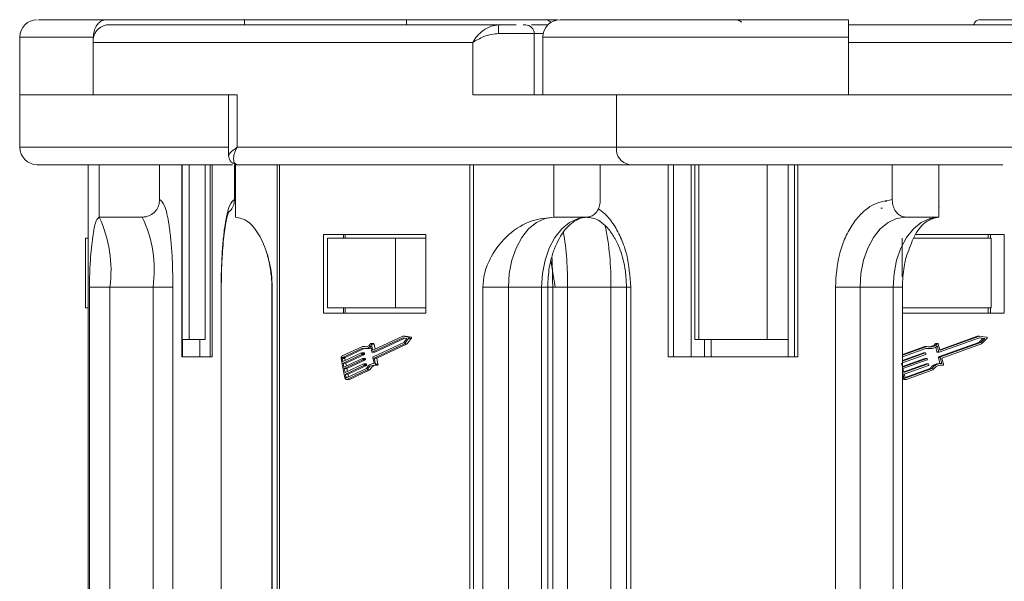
# Model space of a CAD drawing. Header units: millimetres. Extents: x 3199 to 4123, y -210 to 442.
# Tile 4 of 39: x 3502 to 3558, y -19 to 13. Entities that reach past the tile are written whole.
import ezdxf

# ---------------------------------------------------------------- set-up
doc = ezdxf.new("R2010")
doc.units = ezdxf.units.MM

msp = doc.modelspace()

# ---------------------------------------------------------------- linework, layer by layer
at = {"color": 7, "linetype": 'Continuous', "lineweight": 15}
for p, q in [((3506.58, 13.392), (3514.476, 13.392)), ((3529.018, 13.092), (3506.58, 13.092)), ((3514.476, 13.392), (3514.476, 13.092)), ((3514.476, 13.392), (3523.739, 13.392)), ((3523.739, 13.092), (3523.739, 13.392)), ((3523.739, 13.392), (3531.636, 13.392)), ((3531.747, 13.392), (3532.173, 13.392)), ((3532.173, 13.321), (3532.173, 13.392)), ((3532.173, 13.392), (3532.368, 13.392)), ((3583.522, 13.092), (3549.043, 13.092)), ((3556.545, 13.392), (3562.026, 13.392)), ((3531.049, 12.592), (3529.007, 12.592)), ((3531.049, 9.092), (3531.049, 12.592)), ((3531.049, 12.592), (3531.563, 12.592)), ((3501.608, 12.392), (3501.608, 9.092)), ((3505.82, 12.392), (3501.608, 12.392)), ((3505.82, 12.092), (3505.82, 12.392)), ((3505.82, 9.092), (3505.82, 12.092)), ((3505.82, 12.092), (3527.531, 12.092)), ((3527.531, 12.092), (3527.531, 9.092)), ((3531.543, 12.392), (3531.543, 9.092)), ((3549.043, 12.392), (3531.543, 12.392)), ((3549.043, 12.092), (3549.043, 12.392)), ((3549.043, 9.092), (3549.043, 12.092)), ((3549.043, 12.092), (3582.404, 12.092)), ((3501.608, 9.092), (3501.608, 6.092)), ((3505.82, 9.092), (3501.608, 9.092)), ((3514.046, 9.092), (3505.82, 9.092)), ((3513.564, 9.092), (3513.564, 5.589)), ((3514.046, 6.092), (3514.046, 9.092)), ((3527.531, 9.092), (3535.756, 9.092)), ((3549.043, 9.092), (3535.756, 9.092)), ((3535.756, 9.092), (3535.756, 6.092)), ((3561.682, 9.092), (3549.043, 9.092)), ((3513.564, 6.092), (3501.608, 6.092)), ((3535.756, 6.092), (3514.046, 6.092)), ((3559.682, 6.092), (3535.756, 6.092)), ((3505.523, 5.092), (3505.523, -19.408)), ((3505.529, -19.408), (3505.529, 5.092)), ((3506.155, 5.092), (3506.155, 2.092)), ((3509.614, 3.092), (3509.614, 5.092)), ((3510.885, 5.092), (3510.885, -5.908)), ((3510.897, -5.908), (3510.897, 5.092)), ((3511.297, -4.908), (3511.297, 5.092)), ((3512.215, 5.092), (3512.215, -4.908)), ((3512.227, -4.908), (3512.227, 5.092)), ((3512.499, 5.092), (3512.499, -5.908)), ((3512.627, -5.908), (3512.627, 5.092)), ((3513.898, 5.092), (3513.898, 3.092)), ((3513.955, 2.092), (3513.955, 5.092)), ((3513.955, 5.092), (3514.077, 5.092)), ((3513.995, 5.098), (3514.077, 5.092)), ((3536.515, 5.092), (3514.077, 5.092)), ((3516.338, 5.092), (3516.338, -19.408)), ((3516.483, -19.408), (3516.483, 5.092)), ((3527.372, 5.092), (3527.372, -19.408)), ((3527.57, -19.408), (3527.57, 5.092)), ((3532.177, 5.092), (3532.177, 2.092)), ((3534.834, 3.092), (3534.834, 5.092)), ((3538.723, 5.092), (3538.723, -5.908)), ((3539.019, -5.908), (3539.019, 5.092)), ((3540.041, 5.092), (3540.041, -5.908)), ((3540.234, 5.092), (3540.234, -4.908)), ((3540.475, -4.908), (3540.475, 5.092)), ((3544.38, 5.092), (3544.38, -4.908)), ((3545.573, -5.908), (3545.573, 5.092)), ((3545.945, 5.092), (3545.945, -5.908)), ((3546.132, -5.908), (3546.132, 5.092)), ((3551.538, 5.092), (3551.538, 3.092)), ((3554.196, 2.092), (3554.196, 5.092)), ((3551.23, 3.004), (3551.125, 3.004)), ((3550.982, 2.598), (3550.877, 2.598)), ((3554.229, 2.685), (3554.196, 2.624)), ((3508.626, 2.092), (3506.155, 2.092)), ((3534.075, 2.092), (3532.177, 2.092)), ((3554.196, 2.092), (3552.298, 2.092)), ((3505.367, -3.108), (3505.367, 0.892)), ((3505.367, 0.892), (3505.523, 0.892)), ((3524.856, 1.092), (3518.999, 1.092)), ((3518.999, 1.092), (3518.999, -3.408)), ((3519.216, 0.892), (3519.216, -3.108)), ((3523.12, 0.892), (3519.216, 0.892)), ((3520.138, 1.092), (3520.138, 0.892)), ((3520.234, 0.892), (3520.234, 1.092)), ((3523.12, -3.108), (3523.12, 0.892)), ((3523.12, 0.892), (3524.856, 0.892)), ((3524.856, -3.408), (3524.856, 1.092)), ((3552.101, 0.892), (3552.101, -1.324)), ((3557.2, 0.892), (3552.778, 0.892)), ((3557.948, 1.092), (3552.867, 1.092)), ((3557.032, 1.092), (3557.032, 0.892)), ((3557.158, 0.892), (3557.158, 1.092)), ((3557.2, -3.108), (3557.2, 0.892)), ((3557.948, -3.408), (3557.948, 1.092)), ((3532.247, -1.908), (3532.001, -0.389)), ((3505.603, -1.908), (3505.603, -19.408)), ((3506.767, -1.908), (3505.603, -1.908)), ((3509.238, -1.908), (3506.767, -1.908)), ((3506.767, -19.408), (3506.767, -1.908)), ((3509.238, -1.908), (3510.379, -1.908)), ((3509.238, -1.908), (3509.238, -19.408)), ((3510.379, -19.408), (3510.379, -1.908)), ((3513.133, -1.908), (3513.133, -19.408)), ((3513.144, -1.908), (3513.133, -1.908)), ((3513.144, -19.408), (3513.144, -1.908)), ((3516.034, -1.908), (3516.034, -19.408)), ((3516.058, -1.908), (3516.034, -1.908)), ((3516.058, -19.408), (3516.058, -1.908)), ((3528.112, -1.908), (3528.112, -19.408)), ((3529.574, -1.908), (3528.112, -1.908)), ((3531.472, -1.908), (3529.574, -1.908)), ((3529.574, -19.408), (3529.574, -1.908)), ((3531.472, -1.908), (3531.472, -19.408)), ((3531.472, -1.908), (3531.821, -1.908)), ((3531.821, -19.408), (3531.821, -1.908)), ((3531.821, -1.908), (3532.108, -1.908)), ((3532.108, -1.908), (3532.108, -19.408)), ((3532.955, -1.908), (3532.108, -1.908)), ((3535.426, -1.908), (3532.955, -1.908)), ((3532.955, -19.408), (3532.955, -1.908)), ((3535.426, -1.908), (3535.426, -19.408)), ((3536.331, -1.908), (3535.426, -1.908)), ((3536.33, -1.908), (3536.33, -19.408)), ((3536.33, -1.908), (3536.57, -1.908)), ((3536.57, -19.408), (3536.57, -1.908)), ((3548.284, -1.908), (3548.284, -19.408)), ((3549.694, -1.908), (3548.284, -1.908)), ((3551.593, -1.908), (3549.694, -1.908)), ((3549.694, -19.408), (3549.694, -1.908)), ((3551.593, -1.908), (3551.593, -19.408)), ((3552.116, -1.908), (3551.593, -1.908)), ((3552.116, -19.408), (3552.116, -1.908)), ((3505.523, -3.108), (3505.367, -3.108)), ((3523.12, -3.108), (3519.216, -3.108)), ((3520.138, -3.108), (3520.138, -3.408)), ((3520.234, -3.108), (3520.234, -3.408)), ((3524.856, -3.108), (3523.12, -3.108)), ((3557.2, -3.108), (3552.116, -3.108)), ((3557.032, -3.408), (3557.032, -3.108)), ((3557.158, -3.408), (3557.158, -3.108)), ((3518.999, -3.408), (3524.856, -3.408)), ((3552.116, -3.408), (3557.948, -3.408)), ((3510.897, -4.908), (3511.297, -4.908)), ((3510.924, -5.908), (3510.924, -4.908)), ((3512.215, -4.908), (3511.297, -4.908)), ((3511.912, -5.908), (3511.912, -4.908)), ((3512.215, -4.908), (3512.227, -4.908)), ((3523.537, -4.815), (3521.775, -5.64)), ((3523.531, -4.72), (3521.816, -5.522)), ((3521.927, -5.64), (3523.65, -4.834)), ((3523.848, -4.772), (3523.531, -4.72)), ((3523.683, -4.72), (3523.531, -4.72)), ((3523.77, -4.854), (3523.537, -4.815)), ((3523.591, -5.085), (3523.77, -4.854)), ((3523.62, -5.169), (3523.865, -4.855)), ((3524, -4.772), (3523.683, -4.72)), ((3523.772, -5.169), (3524.017, -4.855)), ((3524, -4.772), (3523.848, -4.772)), ((3523.865, -4.855), (3524.017, -4.855)), ((3540.234, -4.908), (3540.475, -4.908)), ((3544.38, -4.908), (3540.475, -4.908)), ((3540.801, -4.908), (3540.801, -5.908)), ((3541.18, -4.908), (3541.18, -5.908)), ((3544.38, -4.908), (3545.573, -4.908)), ((3556.53, -4.815), (3554.229, -5.64)), ((3556.417, -4.72), (3554.254, -5.495)), ((3556.523, -4.72), (3554.282, -5.522)), ((3556.417, -4.72), (3556.523, -4.72)), ((3556.729, -4.854), (3556.495, -5.085)), ((3556.503, -4.825), (3556.729, -4.854)), ((3556.937, -4.772), (3556.523, -4.72)), ((3556.835, -4.854), (3556.53, -4.815)), ((3556.6, -5.085), (3556.835, -4.854)), ((3556.639, -5.169), (3556.958, -4.855)), ((3556.729, -4.854), (3556.835, -4.854)), ((3521.229, -5.306), (3520.069, -5.848)), ((3521.228, -5.404), (3520.087, -5.938)), ((3520.239, -5.938), (3521.32, -5.433)), ((3521.381, -5.306), (3521.229, -5.306)), ((3521.376, -5.437), (3521.528, -5.437)), ((3521.756, -5.624), (3521.687, -5.277)), ((3521.855, -5.148), (3521.703, -5.148)), ((3521.732, -5.182), (3521.797, -5.507)), ((3521.732, -5.182), (3521.884, -5.182)), ((3521.849, -5.507), (3521.797, -5.507)), ((3521.829, -5.909), (3523.591, -5.085)), ((3521.94, -5.464), (3521.884, -5.182)), ((3521.89, -5.979), (3523.62, -5.169)), ((3522.042, -5.979), (3523.772, -5.169)), ((3523.772, -5.169), (3523.62, -5.169)), ((3553.41, -5.306), (3552.116, -5.769)), ((3553.516, -5.306), (3552.116, -5.807)), ((3553.515, -5.404), (3552.116, -5.905)), ((3553.41, -5.306), (3553.516, -5.306)), ((3553.602, -5.437), (3553.708, -5.437)), ((3554.003, -5.161), (3554.108, -5.161)), ((3554.026, -5.343), (3554.099, -5.624)), ((3554.135, -5.148), (3554.03, -5.148)), ((3554.099, -5.624), (3554.204, -5.624)), ((3554.204, -5.624), (3554.114, -5.277)), ((3554.173, -5.182), (3554.257, -5.507)), ((3556.495, -5.085), (3554.194, -5.909)), ((3554.271, -5.522), (3554.282, -5.522)), ((3554.299, -5.909), (3556.6, -5.085)), ((3554.38, -5.979), (3556.639, -5.169)), ((3556.495, -5.085), (3556.6, -5.085)), ((3510.885, -5.908), (3512.627, -5.908)), ((3520.008, -6.024), (3520.222, -7.103)), ((3520.066, -5.997), (3520.102, -6.177)), ((3520.218, -5.997), (3520.066, -5.997)), ((3520.087, -5.938), (3520.239, -5.938)), ((3520.102, -6.177), (3521.162, -5.681)), ((3521.18, -5.771), (3520.12, -6.267)), ((3520.164, -6.491), (3521.224, -5.995)), ((3521.242, -6.085), (3520.182, -6.581)), ((3520.241, -6.112), (3520.218, -5.997)), ((3520.272, -6.267), (3521.332, -5.771)), ((3520.334, -6.581), (3521.394, -6.085)), ((3521.318, -5.68), (3521.167, -5.68)), ((3521.332, -5.771), (3521.18, -5.771)), ((3521.181, -5.696), (3521.19, -5.741)), ((3521.333, -5.696), (3521.181, -5.696)), ((3521.342, -5.741), (3521.19, -5.741)), ((3521.381, -5.994), (3521.229, -5.994)), ((3521.394, -6.085), (3521.242, -6.085)), ((3521.244, -6.011), (3521.252, -6.056)), ((3521.395, -6.011), (3521.244, -6.011)), ((3521.404, -6.056), (3521.252, -6.056)), ((3521.342, -5.741), (3521.333, -5.696)), ((3521.404, -6.056), (3521.395, -6.011)), ((3521.771, -5.641), (3521.923, -5.641)), ((3521.927, -5.64), (3521.775, -5.64)), ((3521.887, -6.286), (3521.818, -5.939)), ((3521.959, -6.326), (3521.89, -5.979)), ((3522.042, -5.979), (3521.89, -5.979)), ((3522.111, -6.326), (3522.042, -5.979)), ((3538.723, -5.908), (3546.132, -5.908)), ((3552.116, -6.151), (3553.429, -5.681)), ((3553.323, -5.681), (3552.116, -6.113)), ((3553.452, -5.771), (3552.116, -6.249)), ((3553.404, -5.995), (3552.116, -6.457)), ((3552.125, -6.491), (3553.51, -5.995)), ((3553.533, -6.085), (3552.149, -6.581)), ((3553.323, -5.681), (3553.429, -5.681)), ((3553.434, -5.68), (3553.329, -5.68)), ((3553.404, -5.995), (3553.51, -5.995)), ((3553.516, -5.994), (3553.41, -5.994)), ((3553.453, -5.696), (3553.465, -5.741)), ((3553.535, -6.011), (3553.546, -6.056)), ((3554.118, -5.641), (3554.223, -5.641)), ((3554.18, -5.939), (3554.27, -6.285)), ((3554.18, -5.939), (3554.286, -5.939)), ((3554.194, -5.909), (3554.299, -5.909)), ((3554.376, -6.286), (3554.286, -5.939)), ((3554.469, -6.326), (3554.38, -5.979)), ((3520.12, -6.267), (3520.164, -6.491)), ((3520.272, -6.267), (3520.12, -6.267)), ((3520.182, -6.581), (3520.227, -6.806)), ((3520.334, -6.581), (3520.182, -6.581)), ((3520.227, -6.806), (3521.287, -6.31)), ((3521.305, -6.4), (3520.244, -6.896)), ((3520.303, -6.426), (3520.272, -6.267)), ((3520.318, -7.107), (3521.46, -6.573)), ((3520.366, -6.741), (3520.334, -6.581)), ((3520.336, -7.197), (3521.496, -6.654)), ((3520.396, -6.896), (3521.456, -6.4)), ((3520.488, -7.197), (3521.648, -6.654)), ((3521.443, -6.309), (3521.291, -6.309)), ((3521.456, -6.4), (3521.305, -6.4)), ((3521.306, -6.326), (3521.315, -6.371)), ((3521.458, -6.326), (3521.306, -6.326)), ((3521.467, -6.371), (3521.315, -6.371)), ((3521.467, -6.371), (3521.458, -6.326)), ((3521.648, -6.654), (3521.496, -6.654)), ((3521.887, -6.285), (3521.858, -6.285)), ((3521.93, -6.387), (3522.082, -6.387)), ((3522.111, -6.326), (3521.959, -6.326)), ((3552.067, -6.267), (3552.125, -6.491)), ((3552.149, -6.581), (3552.207, -6.806)), ((3553.486, -6.31), (3552.198, -6.771)), ((3552.207, -6.806), (3553.591, -6.31)), ((3553.615, -6.4), (3552.23, -6.896)), ((3553.712, -6.573), (3552.28, -7.086)), ((3552.326, -7.107), (3553.817, -6.573)), ((3552.35, -7.197), (3553.864, -6.654)), ((3553.486, -6.31), (3553.591, -6.31)), ((3553.597, -6.309), (3553.492, -6.309)), ((3553.616, -6.326), (3553.628, -6.371)), ((3553.712, -6.573), (3553.817, -6.573)), ((3554.337, -6.285), (3554.231, -6.285)), ((3554.284, -6.381), (3554.32, -6.386)), ((3554.32, -6.386), (3554.326, -6.387)), ((3554.425, -6.386), (3554.32, -6.386)), ((3554.326, -6.387), (3554.431, -6.387)), ((3520.244, -6.896), (3520.28, -7.076)), ((3520.396, -6.896), (3520.244, -6.896)), ((3520.28, -7.076), (3520.385, -7.076)), ((3520.309, -7.203), (3520.461, -7.203)), ((3520.488, -7.197), (3520.336, -7.197)), ((3520.428, -7.055), (3520.396, -6.896)), ((3552.116, -6.779), (3552.2, -7.103)), ((3552.2, -7.103), (3552.116, -7.103)), ((3552.209, -7.203), (3552.315, -7.203)), ((3552.23, -6.896), (3552.277, -7.076)), ((3552.303, -7.107), (3552.326, -7.107))]:
    msp.add_line(p, q, dxfattribs=at)
at = {"color": 7, "linetype": 'Continuous', "lineweight": 15, "flags": 128}
for points in [[(3529.574, -1.908), (3529.624, -1.128), (3529.772, -0.378), (3530.012, 0.314), (3530.336, 0.92), (3530.731, 1.417), (3531.181, 1.787), (3531.669, 2.015), (3532.177, 2.092)], [(3534.075, 2.092), (3533.567, 2.015), (3533.079, 1.787), (3532.629, 1.417), (3532.234, 0.92), (3531.911, 0.314), (3531.67, -0.378), (3531.522, -1.128), (3531.472, -1.908)], [(3549.694, -1.908), (3549.744, -1.128), (3549.893, -0.378), (3550.133, 0.314), (3550.457, 0.92), (3550.851, 1.417), (3551.301, 1.787), (3551.79, 2.015), (3552.298, 2.092)], [(3554.196, 2.092), (3553.688, 2.015), (3553.2, 1.787), (3552.75, 1.417), (3552.355, 0.92), (3552.031, 0.314), (3551.791, -0.378), (3551.643, -1.128), (3551.593, -1.908)], [(3523.848, -4.772), (3523.857, -4.775), (3523.865, -4.783), (3523.871, -4.793), (3523.874, -4.805), (3523.876, -4.819), (3523.875, -4.832), (3523.871, -4.845), (3523.865, -4.855)], [(3524.017, -4.855), (3524.023, -4.845), (3524.026, -4.832), (3524.028, -4.819), (3524.026, -4.805), (3524.023, -4.793), (3524.017, -4.783), (3524.009, -4.775), (3524, -4.772)], [(3521.452, -5.334), (3521.439, -5.33), (3521.381, -5.306)], [(3521.683, -5.161), (3521.689, -5.154), (3521.696, -5.15), (3521.704, -5.148), (3521.711, -5.15), (3521.718, -5.154), (3521.725, -5.162), (3521.729, -5.171), (3521.732, -5.182)], [(3521.775, -5.64), (3521.772, -5.641), (3521.769, -5.641), (3521.766, -5.64), (3521.764, -5.638), (3521.761, -5.635), (3521.759, -5.632), (3521.757, -5.628), (3521.756, -5.624)], [(3521.797, -5.507), (3521.798, -5.511), (3521.8, -5.515), (3521.802, -5.518), (3521.804, -5.521), (3521.807, -5.522), (3521.81, -5.523), (3521.813, -5.523), (3521.816, -5.522)], [(3521.884, -5.182), (3521.881, -5.171), (3521.876, -5.162), (3521.87, -5.154), (3521.863, -5.15), (3521.856, -5.148), (3521.855, -5.148)], [(3521.162, -5.681), (3521.165, -5.68), (3521.168, -5.68), (3521.171, -5.681), (3521.174, -5.683), (3521.176, -5.685), (3521.178, -5.688), (3521.18, -5.692), (3521.181, -5.696)], [(3521.224, -5.995), (3521.227, -5.995), (3521.23, -5.995), (3521.233, -5.995), (3521.236, -5.997), (3521.239, -6), (3521.241, -6.003), (3521.242, -6.007), (3521.244, -6.011)], [(3521.333, -5.696), (3521.332, -5.692), (3521.33, -5.688), (3521.328, -5.685), (3521.326, -5.683), (3521.323, -5.681), (3521.32, -5.68), (3521.318, -5.68)], [(3521.395, -6.011), (3521.394, -6.007), (3521.393, -6.003), (3521.39, -6), (3521.388, -5.997), (3521.385, -5.995), (3521.382, -5.995), (3521.381, -5.994)], [(3521.923, -5.641), (3521.924, -5.641), (3521.927, -5.64)], [(3553.329, -5.68), (3553.327, -5.68), (3553.323, -5.681)], [(3553.41, -5.994), (3553.408, -5.995), (3553.404, -5.995)], [(3521.287, -6.31), (3521.29, -6.309), (3521.293, -6.309), (3521.296, -6.31), (3521.298, -6.312), (3521.301, -6.314), (3521.303, -6.318), (3521.305, -6.321), (3521.306, -6.326)], [(3521.458, -6.326), (3521.457, -6.321), (3521.455, -6.318), (3521.453, -6.314), (3521.45, -6.312), (3521.448, -6.31), (3521.445, -6.309), (3521.443, -6.309)], [(3521.959, -6.326), (3521.961, -6.338), (3521.96, -6.35), (3521.957, -6.361), (3521.953, -6.371), (3521.947, -6.379), (3521.941, -6.384), (3521.933, -6.387), (3521.925, -6.386)], [(3522.082, -6.387), (3522.085, -6.387), (3522.092, -6.384), (3522.099, -6.379), (3522.105, -6.371), (3522.109, -6.361), (3522.112, -6.35), (3522.112, -6.338), (3522.111, -6.326)], [(3553.492, -6.309), (3553.49, -6.309), (3553.486, -6.31)], [(3520.336, -7.197), (3520.318, -7.202), (3520.3, -7.202), (3520.283, -7.197), (3520.266, -7.186), (3520.251, -7.171), (3520.238, -7.151), (3520.228, -7.128), (3520.222, -7.103)], [(3520.28, -7.076), (3520.282, -7.084), (3520.286, -7.092), (3520.29, -7.098), (3520.295, -7.103), (3520.3, -7.107), (3520.306, -7.109), (3520.312, -7.109), (3520.318, -7.107)], [(3520.461, -7.203), (3520.47, -7.202), (3520.488, -7.197)]]:
    msp.add_lwpolyline(points, dxfattribs=at)
at = {"color": 7, "linetype": 'Continuous', "lineweight": 15}
for centre, radius, start, end in [((3502.608, 12.392), 1, 90, 180), ((3506.719, 12.197), 0.905, 98.8643, 186.719), ((3534.933, 12.716), 5.927, 176.372, 181.2079), ((3530.549, 12.592), 0.5, 0, 90), ((3532.543, 12.392), 1, 90, 180), ((3502.608, 6.092), 1, 180, 270), ((3536.655, 5.986), 0.905, 173.281, 261.1357), ((3499.772, -0.932), 7.063, 352.0527, 25.3433), ((3502.242, -0.932), 7.063, 352.0527, 25.3433), ((3515.89, -1.599), 17.068, 358.9628, 9.6467), ((3521.145, -1.447), 14.288, 358.1483, 12.5012), ((3556.924, -4.819), 0.049, 313.8244, 75.1843), ((3521.378, -5.052), 0.382, 247.0282, 324.0838), ((3521.378, -4.991), 0.348, 244.631, 330.9013), ((3521.525, -5.076), 0.362, 270.5161, 300.6957), ((3553.603, -4.861), 0.577, 256.4408, 269.9746), ((3553.708, -4.841), 0.595, 251.0506, 313.0153), ((3553.708, -4.812), 0.53, 248.6719, 318.898), ((3553.59, -4.79), 0.554, 276.6963, 318.0909), ((3554.03, -5.185), 0.0368, 90.8428, 138.2693), ((3554.119, -5.62), 0.0203, 190.3901, 267.448), ((3554.136, -5.187), 0.0381, 8.0951, 136.1903), ((3554.224, -5.621), 0.0197, 189.5961, 286.1897), ((3554.277, -5.503), 0.0197, 189.5961, 286.1897), ((3520.164, -5.98), 0.162, 125.8012, 195.9204), ((3520.118, -5.982), 0.054, 125.8012, 195.9204), ((3520.27, -5.982), 0.054, 125.8012, 195.9204), ((3521.164, -5.749), 0.027, 305.8012, 15.9204), ((3521.226, -6.063), 0.027, 305.8012, 15.9204), ((3521.316, -5.749), 0.027, 305.8012, 15.9204), ((3521.378, -6.063), 0.027, 305.8012, 15.9204), ((3521.844, -5.931), 0.027, 125.8012, 195.9204), ((3553.434, -5.7), 0.0197, 9.5961, 106.1897), ((3553.442, -5.749), 0.0243, 294.2475, 16.9891), ((3553.515, -6.014), 0.0197, 9.5961, 106.1897), ((3553.523, -6.063), 0.0243, 294.2475, 16.9891), ((3554.204, -5.931), 0.0243, 114.2475, 196.9891), ((3554.309, -5.931), 0.0243, 114.2475, 196.9891), ((3521.289, -6.378), 0.027, 305.8012, 15.9204), ((3521.441, -6.378), 0.027, 305.8012, 15.9204), ((3521.889, -6.751), 0.465, 90.2215, 157.5057), ((3521.876, -6.786), 0.402, 82.9693, 160.9069), ((3522.08, -6.834), 0.468, 107.5197, 157.4803), ((3553.597, -6.329), 0.0197, 9.5961, 106.1897), ((3553.605, -6.378), 0.0243, 294.2475, 16.9891), ((3554.246, -6.923), 0.638, 91.2803, 146.762), ((3554.348, -6.92), 0.634, 87.5417, 146.8495), ((3554.344, -6.937), 0.556, 81.5506, 149.4817), ((3554.427, -6.342), 0.0448, 267.3266, 20.0917), ((3552.213, -7.088), 0.115, 213.2428, 268.3342), ((3552.317, -7.083), 0.118, 189.5961, 286.1897), ((3552.315, -7.069), 0.0394, 189.5961, 286.1897)]:
    msp.add_arc(centre, radius, start, end, dxfattribs=at)
for points, knots in [([(3506.58, 13.392), (3505.964, 13.392), (3504.696, 13.392), (3503.413, 13.392), (3502.669, 13.392), (3502.684, 13.392), (3502.69, 13.392)], [0, 0, 0, 0, 0.258266, 0.532003, 0.81712, 1, 1, 1, 1]), ([(3505.82, 12.392), (3505.829, 12.504), (3505.846, 12.729), (3505.976, 13.029), (3506.169, 13.255), (3506.383, 13.374), (3506.524, 13.387), (3506.58, 13.392)], [0, 0, 0, 0, 0.214694, 0.429388, 0.644082, 0.858775, 1, 1, 1, 1]), ([(3527.531, 12.092), (3527.61, 12.214), (3527.767, 12.459), (3528.13, 12.789), (3528.559, 13.039), (3528.871, 13.075), (3529.018, 13.092)], [0, 0, 0, 0, 0.251519, 0.501784, 0.765632, 1, 1, 1, 1]), ([(3530.549, 13.092), (3530.546, 13.092), (3530.54, 13.092), (3530.463, 13.092), (3530.425, 13.092)], [0, 0, 0, 0, 0.513736, 1, 1, 1, 1]), ([(3531.811, 13.092), (3531.602, 13.092), (3531.171, 13.092), (3530.992, 13.092), (3530.899, 13.092)], [0, 0, 0, 0, 0.484183, 1, 1, 1, 1]), ([(3531.636, 13.392), (3531.722, 13.384), (3531.865, 13.37), (3531.985, 13.269), (3532.032, 13.229)], [0, 0, 0, 0, 0.605798, 1, 1, 1, 1]), ([(3549.043, 13.392), (3548.037, 13.392), (3545.964, 13.392), (3542.889, 13.392), (3539.931, 13.392), (3537.293, 13.392), (3535.147, 13.392), (3533.625, 13.392), (3532.707, 13.392), (3532.597, 13.392), (3532.543, 13.392)], [0, 0, 0, 0, 0.116516, 0.240011, 0.368641, 0.5, 0.631359, 0.759989, 0.883484, 1, 1, 1, 1]), ([(3542.451, 13.392), (3542.564, 13.385), (3542.734, 13.374), (3542.876, 13.284), (3542.923, 13.254)], [0, 0, 0, 0, 0.666667, 1, 1, 1, 1]), ([(3549.043, 12.392), (3549.043, 12.504), (3549.043, 12.729), (3549.043, 13.029), (3549.043, 13.255), (3549.043, 13.374), (3549.043, 13.387), (3549.043, 13.392)], [0, 0, 0, 0, 0.214694, 0.429388, 0.644082, 0.858775, 1, 1, 1, 1]), ([(3556.178, 13.092), (3556.206, 13.144), (3556.276, 13.276), (3556.409, 13.373), (3556.507, 13.386), (3556.545, 13.392)], [0, 0, 0, 0, 0.285582, 0.716527, 1, 1, 1, 1]), ([(3529.007, 12.592), (3528.874, 12.582), (3528.581, 12.56), (3528.038, 12.388), (3527.73, 12.208), (3527.531, 12.092)], [0, 0, 0, 0, 0.227063, 0.501587, 1, 1, 1, 1]), ([(3513.573, 5.62), (3513.571, 5.624), (3513.56, 5.643), (3513.663, 5.799), (3513.896, 5.977), (3514.046, 6.092)], [0, 0, 0, 0, 0.0892379, 0.4127129, 1, 1, 1, 1]), ([(3514.046, 6.092), (3513.986, 5.969), (3513.868, 5.724), (3513.828, 5.394), (3513.894, 5.144), (3514.019, 5.108), (3514.077, 5.092)], [0, 0, 0, 0, 0.251519, 0.501784, 0.765632, 1, 1, 1, 1]), ([(3513.78, 5.092), (3513.74, 5.092), (3512.665, 5.092), (3510.678, 5.092), (3507.974, 5.092), (3505.702, 5.092), (3503.973, 5.092), (3502.958, 5.092), (3502.543, 5.092), (3502.633, 5.092), (3502.645, 5.092)], [0, 0, 0, 0, 0.006133, 0.162356, 0.325075, 0.491247, 0.657418, 0.820137, 0.976361, 1, 1, 1, 1]), ([(3513.564, 5.614), (3513.569, 5.556), (3513.58, 5.435), (3513.677, 5.27), (3513.83, 5.141), (3513.958, 5.113), (3514.021, 5.099)], [0, 0, 0, 0, 0.227693, 0.480078, 0.743412, 1, 1, 1, 1]), ([(3557.868, 5.092), (3557.688, 5.092), (3556.647, 5.092), (3554.391, 5.092), (3551.172, 5.092), (3547.767, 5.092), (3544.422, 5.092), (3541.342, 5.092), (3538.644, 5.092), (3537.211, 5.092), (3536.515, 5.092)], [0, 0, 0, 0, 0.028457, 0.164261, 0.305712, 0.450164, 0.594616, 0.736066, 0.871871, 1, 1, 1, 1]), ([(3509.614, 3.092), (3509.603, 2.979), (3509.581, 2.754), (3509.411, 2.455), (3509.16, 2.228), (3508.882, 2.109), (3508.699, 2.096), (3508.626, 2.092)], [0, 0, 0, 0, 0.2146939, 0.4293877, 0.6440816, 0.8587754, 1, 1, 1, 1]), ([(3510.379, -1.908), (3510.369, -1.279), (3510.353, -0.312), (3510.258, 0.852), (3510.159, 1.653), (3510.036, 2.299), (3509.858, 2.922), (3509.71, 3.025), (3509.614, 3.092)], [0, 0, 0, 0, 0.239457, 0.368361, 0.5, 0.631639, 0.760543, 1, 1, 1, 1]), ([(3513.898, 3.092), (3513.801, 3.025), (3513.653, 2.922), (3513.475, 2.299), (3513.353, 1.653), (3513.254, 0.852), (3513.159, -0.312), (3513.143, -1.279), (3513.133, -1.908)], [0, 0, 0, 0, 0.239457, 0.368361, 0.5, 0.631639, 0.760543, 1, 1, 1, 1]), ([(3513.602, 2.396), (3513.654, 2.449), (3513.784, 2.581), (3513.88, 2.833), (3513.892, 3.018), (3513.898, 3.092)], [0, 0, 0, 0, 0.2845, 0.716097, 1, 1, 1, 1]), ([(3534.834, 3.092), (3534.826, 2.979), (3534.809, 2.754), (3534.678, 2.455), (3534.486, 2.228), (3534.272, 2.109), (3534.131, 2.096), (3534.075, 2.092)], [0, 0, 0, 0, 0.214694, 0.429388, 0.644082, 0.858775, 1, 1, 1, 1]), ([(3551.538, 3.092), (3551.129, 3.025), (3550.499, 2.922), (3549.742, 2.299), (3549.22, 1.653), (3548.8, 0.852), (3548.395, -0.312), (3548.328, -1.279), (3548.284, -1.908)], [0, 0, 0, 0, 0.239457, 0.368361, 0.5, 0.631639, 0.760543, 1, 1, 1, 1]), ([(3552.298, 2.092), (3552.212, 2.103), (3552.041, 2.125), (3551.814, 2.297), (3551.642, 2.551), (3551.551, 2.832), (3551.542, 3.018), (3551.538, 3.092)], [0, 0, 0, 0, 0.214694, 0.429388, 0.644082, 0.858775, 1, 1, 1, 1]), ([(3513.144, -1.908), (3513.149, -1.484), (3513.156, -0.898), (3513.196, -0.097), (3513.24, 0.51), (3513.306, 1.133), (3513.381, 1.654), (3513.463, 2.058), (3513.53, 2.31), (3513.584, 2.431), (3513.575, 2.417), (3513.573, 2.414)], [0, 0, 0, 0, 0.206019, 0.284809, 0.411622, 0.534982, 0.658198, 0.775222, 0.882312, 0.976161, 1, 1, 1, 1]), ([(3536.57, -1.908), (3536.527, -1.28), (3536.46, -0.313), (3536.055, 0.854), (3535.633, 1.648), (3535.177, 2.243), (3534.845, 2.485), (3534.716, 2.58)], [0, 0, 0, 0, 0.334428, 0.514456, 0.698305, 0.882154, 1, 1, 1, 1]), ([(3506.155, 2.092), (3506.098, 2.049), (3505.974, 1.957), (3505.799, 1.171), (3505.676, 0.046), (3505.612, -1.045), (3505.606, -1.656), (3505.603, -1.908)], [0, 0, 0, 0, 0.219162, 0.479166, 0.735489, 0.890617, 1, 1, 1, 1]), ([(3516.058, -1.908), (3516.047, -1.655), (3516.02, -0.998), (3515.768, 0.083), (3515.313, 1.149), (3514.673, 1.938), (3514.197, 2.04), (3513.955, 2.092)], [0, 0, 0, 0, 0.1096723, 0.2846477, 0.5192481, 0.7563203, 1, 1, 1, 1]), ([(3532.177, 2.092), (3531.758, 2.049), (3530.841, 1.957), (3529.552, 1.171), (3528.647, 0.046), (3528.181, -1.045), (3528.132, -1.656), (3528.112, -1.908)], [0, 0, 0, 0, 0.219162, 0.479166, 0.735489, 0.890617, 1, 1, 1, 1]), ([(3531.821, -1.908), (3531.839, -1.533), (3531.863, -1.005), (3532.02, -0.277), (3532.198, 0.295), (3532.474, 0.884), (3532.808, 1.381), (3533.186, 1.764), (3533.588, 2.001), (3533.874, 2.108), (3534.041, 2.078), (3534.077, 2.072)], [0, 0, 0, 0, 0.1681002, 0.2361362, 0.3466808, 0.4580939, 0.5746169, 0.6945617, 0.8205922, 0.9622941, 1, 1, 1, 1]), ([(3534.092, 2.07), (3534.224, 2.064), (3534.483, 2.054), (3534.908, 1.808), (3535.321, 1.412), (3535.688, 0.87), (3535.963, 0.267), (3536.155, -0.365), (3536.297, -1.07), (3536.318, -1.601), (3536.33, -1.908)], [0, 0, 0, 0, 0.144046, 0.284461, 0.41653, 0.540553, 0.666384, 0.760712, 0.861415, 1, 1, 1, 1]), ([(3552.429, 0.066), (3552.564, 0.426), (3552.853, 1.2), (3553.481, 1.932), (3553.955, 2.038), (3554.196, 2.092)], [0, 0, 0, 0, 0.300285, 0.645334, 1, 1, 1, 1]), ([(3515.73, 0.061), (3515.753, -0.003), (3515.84, -0.246), (3515.948, -0.772), (3516.025, -1.372), (3516.032, -1.773), (3516.034, -1.908)], [0, 0, 0, 0, 0.111478, 0.418759, 0.803196, 1, 1, 1, 1]), ([(3552.116, -1.908), (3552.136, -1.516), (3552.163, -0.97), (3552.297, -0.316), (3552.383, -0.059), (3552.425, 0.067)], [0, 0, 0, 0, 0.567611, 0.788283, 1, 1, 1, 1]), ([(3532.06, -0.194), (3532.06, -0.199), (3532.076, -0.419), (3532.098, -0.991), (3532.105, -1.569), (3532.108, -1.908)], [0, 0, 0, 0, 0.009517, 0.4170482, 1, 1, 1, 1])]:
    msp.add_open_spline(points, degree=3, knots=knots, dxfattribs=at)
msp.add_open_spline([(3530.025, 13.092), (3529.874, 13.092), (3529.571, 13.092), (3529.202, 13.092), (3529.018, 13.092)], degree=3, dxfattribs=at)

doc.saveas('drawing.dxf')
